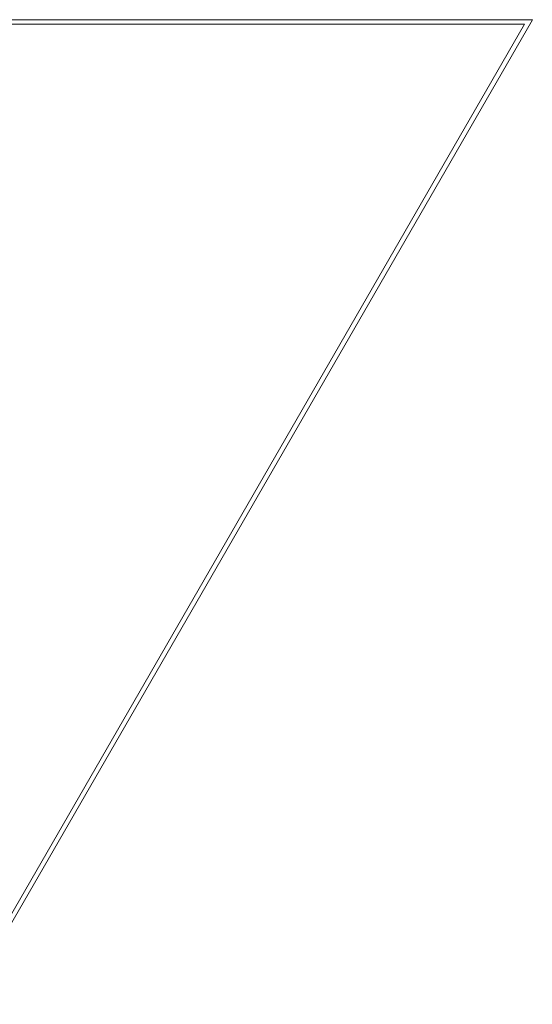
# Model space of a CAD drawing. Header units: inches. Extents: x 4.1 to 63.6, y 13.1 to 38.9.
# Tile 6 of 6: x 50.2 to 63.6, y 13.1 to 38.9. Entities that reach past the tile are written whole.
import ezdxf

# ---------------------------------------------------------------- set-up
doc = ezdxf.new("R2010")
doc.units = ezdxf.units.IN
doc.header["$MEASUREMENT"] = 0
doc.linetypes.add('SLD-Solid', pattern=[0])

msp = doc.modelspace()

# ---------------------------------------------------------------- linework, layer by layer
at = {"color": 7, "linetype": 'SLD-Solid', "lineweight": 15}
for p, q in [((4.142, 38.865), (63.642, 38.865)), ((63.437, 38.747), (4.346, 38.747)), ((4.346, 38.747), (63.437, 38.747)), ((48.698, 13.219), (63.437, 38.747)), ((63.437, 38.747), (48.698, 13.219)), ((63.642, 38.865), (48.767, 13.101))]:
    msp.add_line(p, q, dxfattribs=at)

doc.saveas('drawing.dxf')
